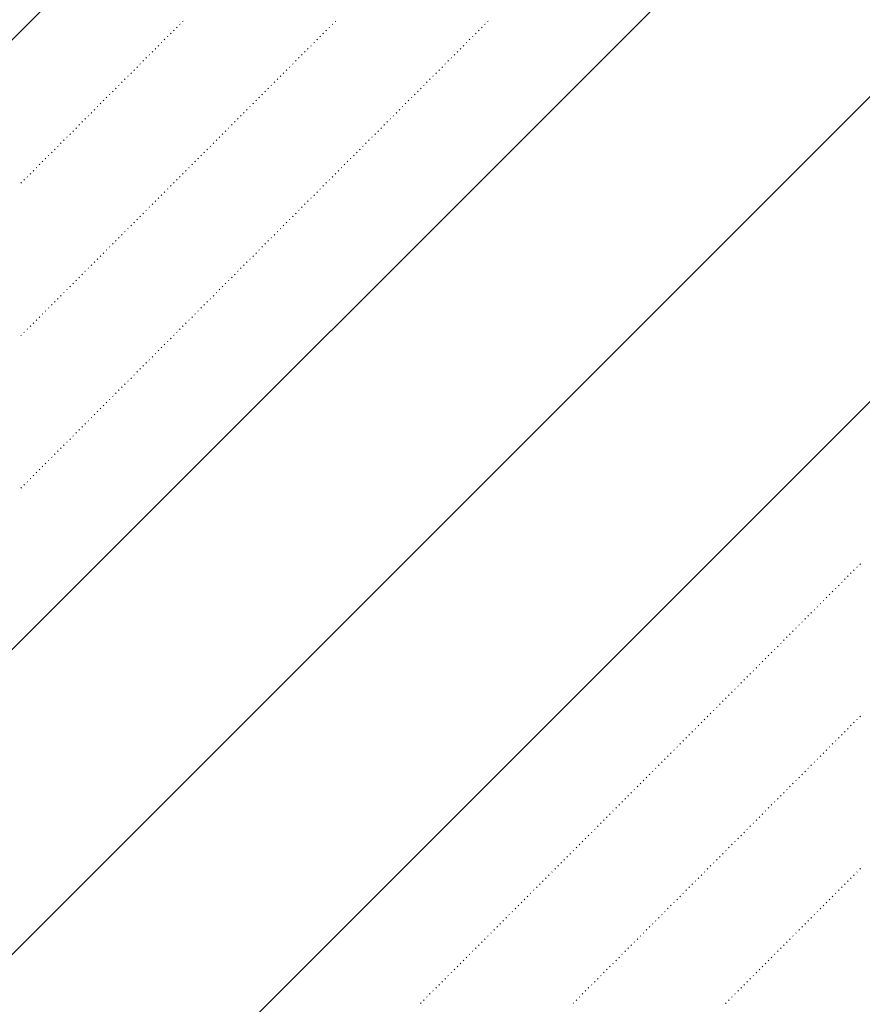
# Model space of a CAD drawing. Header units: millimetres. Extents: x 0 to 1260, y 0 to 297.
# Tile 64 of 104: x 268.92 to 273.81, y 121.7 to 127.41. Entities that reach past the tile are written whole.
import ezdxf

# ---------------------------------------------------------------- set-up
doc = ezdxf.new("R2010")
doc.units = ezdxf.units.MM
doc.linetypes.add('K5LT32802', pattern=[0])
doc.linetypes.add('K5LT32806', pattern=[0])
doc.layers.add('Системный слой', color=7, linetype='Continuous')

# ---------------------------------------------------------------- blocks, each defined once
blk = doc.blocks.new('U90')
at = {"layer": 'Системный слой', "color": 7, "linetype": 'K5LT32802', "lineweight": 9}
for p, q in [((253.8862, 112.304), (273.8862, 132.304)), ((256.9832, 111.8654), (273.8862, 128.7685)), ((258.7509, 111.8654), (273.8862, 127.0007)), ((260.5187, 111.8654), (273.8862, 125.233))]:
    blk.add_line(p, q, dxfattribs=at)
at = {"layer": 'Системный слой', "color": 7, "linetype": 'K5LT32806', "lineweight": 18}
for p, q in [((269.8307, 127.3646), (269.8342, 127.3681)), ((269.8484, 127.3823), (269.8519, 127.3858)), ((269.866, 127.4), (269.8696, 127.4035)), ((270.7146, 127.3646), (270.7181, 127.3681)), ((270.7323, 127.3823), (270.7358, 127.3858)), ((270.7499, 127.4), (270.7535, 127.4035)), ((271.5985, 127.3646), (271.602, 127.3681)), ((271.6161, 127.3823), (271.6197, 127.3858)), ((271.6338, 127.4), (271.6373, 127.4035)), ((269.7777, 127.3116), (269.7812, 127.3151)), ((269.7953, 127.3292), (269.7989, 127.3328)), ((269.813, 127.3469), (269.8165, 127.3505)), ((270.6615, 127.3116), (270.6651, 127.3151)), ((270.6792, 127.3292), (270.6828, 127.3328)), ((270.6969, 127.3469), (270.7004, 127.3505)), ((271.5454, 127.3116), (271.549, 127.3151)), ((271.5631, 127.3292), (271.5666, 127.3328)), ((271.5808, 127.3469), (271.5843, 127.3505)), ((269.7069, 127.2409), (269.7105, 127.2444)), ((269.7246, 127.2585), (269.7282, 127.2621)), ((269.7423, 127.2762), (269.7458, 127.2798)), ((269.76, 127.2939), (269.7635, 127.2974)), ((270.5908, 127.2409), (270.5944, 127.2444)), ((270.6085, 127.2585), (270.612, 127.2621)), ((270.6262, 127.2762), (270.6297, 127.2798)), ((270.6439, 127.2939), (270.6474, 127.2974)), ((271.4747, 127.2409), (271.4782, 127.2444)), ((271.4924, 127.2585), (271.4959, 127.2621)), ((271.5101, 127.2762), (271.5136, 127.2798)), ((271.5277, 127.2939), (271.5313, 127.2974)), ((269.6539, 127.1878), (269.6574, 127.1914)), ((269.6716, 127.2055), (269.6751, 127.209)), ((269.6893, 127.2232), (269.6928, 127.2267)), ((270.5378, 127.1878), (270.5413, 127.1914)), ((270.5555, 127.2055), (270.559, 127.209)), ((270.5732, 127.2232), (270.5767, 127.2267)), ((271.4217, 127.1878), (271.4252, 127.1914)), ((271.4394, 127.2055), (271.4429, 127.209)), ((271.457, 127.2232), (271.4606, 127.2267)), ((269.6009, 127.1348), (269.6044, 127.1383)), ((269.6186, 127.1525), (269.6221, 127.156)), ((269.6362, 127.1701), (269.6398, 127.1737)), ((270.4848, 127.1348), (270.4883, 127.1383)), ((270.5024, 127.1525), (270.506, 127.156)), ((270.5201, 127.1701), (270.5237, 127.1737)), ((271.3686, 127.1348), (271.3722, 127.1383)), ((271.3863, 127.1525), (271.3899, 127.156)), ((271.404, 127.1701), (271.4075, 127.1737)), ((269.5478, 127.0818), (269.5514, 127.0853)), ((269.5655, 127.0994), (269.5691, 127.103)), ((269.5832, 127.1171), (269.5867, 127.1207)), ((270.4317, 127.0818), (270.4353, 127.0853)), ((270.4494, 127.0994), (270.4529, 127.103)), ((270.4671, 127.1171), (270.4706, 127.1207)), ((271.3156, 127.0818), (271.3191, 127.0853)), ((271.3333, 127.0994), (271.3368, 127.103)), ((271.351, 127.1171), (271.3545, 127.1207)), ((269.4771, 127.0111), (269.4807, 127.0146)), ((269.4948, 127.0287), (269.4983, 127.0323)), ((269.5125, 127.0464), (269.516, 127.0499)), ((269.5302, 127.0641), (269.5337, 127.0676)), ((270.361, 127.0111), (270.3646, 127.0146)), ((270.3787, 127.0287), (270.3822, 127.0323)), ((270.3964, 127.0464), (270.3999, 127.0499)), ((270.4141, 127.0641), (270.4176, 127.0676)), ((271.2449, 127.0111), (271.2484, 127.0146)), ((271.2626, 127.0287), (271.2661, 127.0323)), ((271.2803, 127.0464), (271.2838, 127.0499)), ((271.2979, 127.0641), (271.3015, 127.0676)), ((269.4241, 126.958), (269.4276, 126.9616)), ((269.4418, 126.9757), (269.4453, 126.9792)), ((269.4595, 126.9934), (269.463, 126.9969)), ((270.308, 126.958), (270.3115, 126.9616)), ((270.3257, 126.9757), (270.3292, 126.9792)), ((270.3433, 126.9934), (270.3469, 126.9969)), ((271.1919, 126.958), (271.1954, 126.9616)), ((271.2095, 126.9757), (271.2131, 126.9792)), ((271.2272, 126.9934), (271.2308, 126.9969)), ((269.3711, 126.905), (269.3746, 126.9085)), ((269.3887, 126.9227), (269.3923, 126.9262)), ((269.4064, 126.9403), (269.41, 126.9439)), ((270.255, 126.905), (270.2585, 126.9085)), ((270.2726, 126.9227), (270.2762, 126.9262)), ((270.2903, 126.9403), (270.2938, 126.9439)), ((271.1388, 126.905), (271.1424, 126.9085)), ((271.1565, 126.9227), (271.16, 126.9262)), ((271.1742, 126.9403), (271.1777, 126.9439)), ((269.318, 126.852), (269.3216, 126.8555)), ((269.3357, 126.8696), (269.3392, 126.8732)), ((269.3534, 126.8873), (269.3569, 126.8908)), ((270.2019, 126.852), (270.2055, 126.8555)), ((270.2196, 126.8696), (270.2231, 126.8732)), ((270.2373, 126.8873), (270.2408, 126.8908)), ((271.0858, 126.852), (271.0893, 126.8555)), ((271.1035, 126.8696), (271.107, 126.8732)), ((271.1212, 126.8873), (271.1247, 126.8908)), ((269.265, 126.7989), (269.2685, 126.8025)), ((269.2827, 126.8166), (269.2862, 126.8201)), ((269.3004, 126.8343), (269.3039, 126.8378)), ((270.1489, 126.7989), (270.1524, 126.8025)), ((270.1666, 126.8166), (270.1701, 126.8201)), ((270.1842, 126.8343), (270.1878, 126.8378)), ((271.0328, 126.7989), (271.0363, 126.8025)), ((271.0504, 126.8166), (271.054, 126.8201)), ((271.0681, 126.8343), (271.0717, 126.8378)), ((269.1943, 126.7282), (269.1978, 126.7317)), ((269.212, 126.7459), (269.2155, 126.7494)), ((269.2296, 126.7636), (269.2332, 126.7671)), ((269.2473, 126.7812), (269.2509, 126.7848)), ((270.0782, 126.7282), (270.0817, 126.7317)), ((270.0959, 126.7459), (270.0994, 126.7494)), ((270.1135, 126.7636), (270.1171, 126.7671)), ((270.1312, 126.7812), (270.1347, 126.7848)), ((270.9621, 126.7282), (270.9656, 126.7317)), ((270.9797, 126.7459), (270.9833, 126.7494)), ((270.9974, 126.7636), (271.001, 126.7671)), ((271.0151, 126.7812), (271.0186, 126.7848)), ((269.1413, 126.6752), (269.1448, 126.6787)), ((269.1589, 126.6929), (269.1625, 126.6964)), ((269.1766, 126.7105), (269.1802, 126.7141)), ((270.0251, 126.6752), (270.0287, 126.6787)), ((270.0428, 126.6929), (270.0464, 126.6964)), ((270.0605, 126.7105), (270.064, 126.7141)), ((270.909, 126.6752), (270.9126, 126.6787)), ((270.9267, 126.6929), (270.9302, 126.6964)), ((270.9444, 126.7105), (270.9479, 126.7141)), ((269.0882, 126.6221), (269.0918, 126.6257)), ((269.1059, 126.6398), (269.1094, 126.6434)), ((269.1236, 126.6575), (269.1271, 126.661)), ((269.9721, 126.6221), (269.9756, 126.6257)), ((269.9898, 126.6398), (269.9933, 126.6434)), ((270.0075, 126.6575), (270.011, 126.661)), ((270.856, 126.6221), (270.8595, 126.6257)), ((270.8737, 126.6398), (270.8772, 126.6434)), ((270.8913, 126.6575), (270.8949, 126.661)), ((269.0352, 126.5691), (269.0387, 126.5726)), ((269.0529, 126.5868), (269.0564, 126.5903)), ((269.0705, 126.6045), (269.0741, 126.608)), ((269.9191, 126.5691), (269.9226, 126.5726)), ((269.9368, 126.5868), (269.9403, 126.5903)), ((269.9544, 126.6045), (269.958, 126.608)), ((270.803, 126.5691), (270.8065, 126.5726)), ((270.8206, 126.5868), (270.8242, 126.5903)), ((270.8383, 126.6045), (270.8419, 126.608)), ((268.9645, 126.4984), (268.968, 126.5019)), ((268.9822, 126.5161), (268.9857, 126.5196)), ((268.9998, 126.5338), (269.0034, 126.5373)), ((269.0175, 126.5514), (269.0211, 126.555)), ((269.8484, 126.4984), (269.8519, 126.5019)), ((269.866, 126.5161), (269.8696, 126.5196)), ((269.8837, 126.5338), (269.8873, 126.5373)), ((269.9014, 126.5514), (269.9049, 126.555)), ((270.7323, 126.4984), (270.7358, 126.5019)), ((270.7499, 126.5161), (270.7535, 126.5196)), ((270.7676, 126.5338), (270.7711, 126.5373)), ((270.7853, 126.5514), (270.7888, 126.555)), ((268.9291, 126.463), (268.9327, 126.4666)), ((268.9468, 126.4807), (268.9503, 126.4843)), ((269.7953, 126.4454), (269.7989, 126.4489)), ((269.813, 126.463), (269.8165, 126.4666)), ((269.8307, 126.4807), (269.8342, 126.4843)), ((270.6792, 126.4454), (270.6828, 126.4489)), ((270.6969, 126.463), (270.7004, 126.4666)), ((270.7146, 126.4807), (270.7181, 126.4843)), ((269.7423, 126.3923), (269.7458, 126.3959)), ((269.76, 126.41), (269.7635, 126.4135)), ((269.7777, 126.4277), (269.7812, 126.4312)), ((270.6262, 126.3923), (270.6297, 126.3959)), ((270.6439, 126.41), (270.6474, 126.4135)), ((270.6615, 126.4277), (270.6651, 126.4312)), ((269.6893, 126.3393), (269.6928, 126.3428)), ((269.7069, 126.357), (269.7105, 126.3605)), ((269.7246, 126.3747), (269.7282, 126.3782)), ((270.5732, 126.3393), (270.5767, 126.3428)), ((270.5908, 126.357), (270.5944, 126.3605)), ((270.6085, 126.3747), (270.612, 126.3782)), ((269.6186, 126.2686), (269.6221, 126.2721)), ((269.6362, 126.2863), (269.6398, 126.2898)), ((269.6539, 126.3039), (269.6574, 126.3075)), ((269.6716, 126.3216), (269.6751, 126.3252)), ((270.5024, 126.2686), (270.506, 126.2721)), ((270.5201, 126.2863), (270.5237, 126.2898)), ((270.5378, 126.3039), (270.5413, 126.3075)), ((270.5555, 126.3216), (270.559, 126.3252)), ((269.5655, 126.2156), (269.5691, 126.2191)), ((269.5832, 126.2332), (269.5867, 126.2368)), ((269.6009, 126.2509), (269.6044, 126.2544)), ((270.4494, 126.2156), (270.4529, 126.2191)), ((270.4671, 126.2332), (270.4706, 126.2368)), ((270.4848, 126.2509), (270.4883, 126.2544)), ((269.5125, 126.1625), (269.516, 126.1661)), ((269.5302, 126.1802), (269.5337, 126.1837)), ((269.5478, 126.1979), (269.5514, 126.2014)), ((270.3964, 126.1625), (270.3999, 126.1661)), ((270.4141, 126.1802), (270.4176, 126.1837)), ((270.4317, 126.1979), (270.4353, 126.2014)), ((269.4595, 126.1095), (269.463, 126.113)), ((269.4771, 126.1272), (269.4807, 126.1307)), ((269.4948, 126.1448), (269.4983, 126.1484)), ((270.3433, 126.1095), (270.3469, 126.113)), ((270.361, 126.1272), (270.3646, 126.1307)), ((270.3787, 126.1448), (270.3822, 126.1484)), ((269.4064, 126.0565), (269.41, 126.06)), ((269.4241, 126.0741), (269.4276, 126.0777)), ((269.4418, 126.0918), (269.4453, 126.0953)), ((270.2903, 126.0565), (270.2938, 126.06)), ((270.308, 126.0741), (270.3115, 126.0777)), ((270.3257, 126.0918), (270.3292, 126.0953)), ((269.3357, 125.9857), (269.3392, 125.9893)), ((269.3534, 126.0034), (269.3569, 126.007)), ((269.3711, 126.0211), (269.3746, 126.0246)), ((269.3887, 126.0388), (269.3923, 126.0423)), ((270.2196, 125.9857), (270.2231, 125.9893)), ((270.2373, 126.0034), (270.2408, 126.007)), ((270.255, 126.0211), (270.2585, 126.0246)), ((270.2726, 126.0388), (270.2762, 126.0423)), ((269.2827, 125.9327), (269.2862, 125.9362)), ((269.3004, 125.9504), (269.3039, 125.9539)), ((269.318, 125.9681), (269.3216, 125.9716)), ((270.1666, 125.9327), (270.1701, 125.9362)), ((270.1842, 125.9504), (270.1878, 125.9539)), ((270.2019, 125.9681), (270.2055, 125.9716)), ((269.2296, 125.8797), (269.2332, 125.8832)), ((269.2473, 125.8974), (269.2509, 125.9009)), ((269.265, 125.915), (269.2685, 125.9186)), ((270.1135, 125.8797), (270.1171, 125.8832)), ((270.1312, 125.8974), (270.1347, 125.9009)), ((270.1489, 125.915), (270.1524, 125.9186)), ((269.1766, 125.8266), (269.1802, 125.8302)), ((269.1943, 125.8443), (269.1978, 125.8479)), ((269.212, 125.862), (269.2155, 125.8655)), ((270.0605, 125.8266), (270.064, 125.8302)), ((270.0782, 125.8443), (270.0817, 125.8479)), ((270.0959, 125.862), (270.0994, 125.8655)), ((269.1059, 125.7559), (269.1094, 125.7595)), ((269.1236, 125.7736), (269.1271, 125.7771)), ((269.1413, 125.7913), (269.1448, 125.7948)), ((269.1589, 125.809), (269.1625, 125.8125)), ((269.9898, 125.7559), (269.9933, 125.7595)), ((270.0075, 125.7736), (270.011, 125.7771)), ((270.0251, 125.7913), (270.0287, 125.7948)), ((270.0428, 125.809), (270.0464, 125.8125)), ((269.0529, 125.7029), (269.0564, 125.7064)), ((269.0705, 125.7206), (269.0741, 125.7241)), ((269.0882, 125.7383), (269.0918, 125.7418)), ((269.9368, 125.7029), (269.9403, 125.7064)), ((269.9544, 125.7206), (269.958, 125.7241)), ((269.9721, 125.7383), (269.9756, 125.7418)), ((268.9998, 125.6499), (269.0034, 125.6534)), ((269.0175, 125.6675), (269.0211, 125.6711)), ((269.0352, 125.6852), (269.0387, 125.6888)), ((269.8837, 125.6499), (269.8873, 125.6534)), ((269.9014, 125.6675), (269.9049, 125.6711)), ((269.9191, 125.6852), (269.9226, 125.6888)), ((268.9468, 125.5968), (268.9503, 125.6004)), ((268.9645, 125.6145), (268.968, 125.6181)), ((268.9822, 125.6322), (268.9857, 125.6357)), ((269.8307, 125.5968), (269.8342, 125.6004)), ((269.8484, 125.6145), (269.8519, 125.6181)), ((269.866, 125.6322), (269.8696, 125.6357)), ((268.9291, 125.5792), (268.9327, 125.5827)), ((269.7777, 125.5438), (269.7812, 125.5473)), ((269.7953, 125.5615), (269.7989, 125.565)), ((269.813, 125.5792), (269.8165, 125.5827)), ((269.7069, 125.4731), (269.7105, 125.4766)), ((269.7246, 125.4908), (269.7282, 125.4943)), ((269.7423, 125.5084), (269.7458, 125.512)), ((269.76, 125.5261), (269.7635, 125.5297)), ((269.6539, 125.4201), (269.6574, 125.4236)), ((269.6716, 125.4377), (269.6751, 125.4413)), ((269.6893, 125.4554), (269.6928, 125.459)), ((269.6009, 125.367), (269.6044, 125.3706)), ((269.6186, 125.3847), (269.6221, 125.3882)), ((269.6362, 125.4024), (269.6398, 125.4059)), ((269.5478, 125.314), (269.5514, 125.3175)), ((269.5655, 125.3317), (269.5691, 125.3352)), ((269.5832, 125.3493), (269.5867, 125.3529)), ((269.4771, 125.2433), (269.4807, 125.2468)), ((269.4948, 125.261), (269.4983, 125.2645)), ((269.5125, 125.2786), (269.516, 125.2822)), ((269.5302, 125.2963), (269.5337, 125.2999)), ((269.4241, 125.1903), (269.4276, 125.1938)), ((269.4418, 125.2079), (269.4453, 125.2115)), ((269.4595, 125.2256), (269.463, 125.2291)), ((269.3711, 125.1372), (269.3746, 125.1408)), ((269.3887, 125.1549), (269.3923, 125.1584)), ((269.4064, 125.1726), (269.41, 125.1761)), ((269.318, 125.0842), (269.3216, 125.0877)), ((269.3357, 125.1019), (269.3392, 125.1054)), ((269.3534, 125.1195), (269.3569, 125.1231)), ((269.2473, 125.0135), (269.2509, 125.017)), ((269.265, 125.0312), (269.2685, 125.0347)), ((269.2827, 125.0488), (269.2862, 125.0524)), ((269.3004, 125.0665), (269.3039, 125.07)), ((269.1943, 124.9604), (269.1978, 124.964)), ((269.212, 124.9781), (269.2155, 124.9817)), ((269.2296, 124.9958), (269.2332, 124.9993)), ((269.1413, 124.9074), (269.1448, 124.9109)), ((269.1589, 124.9251), (269.1625, 124.9286)), ((269.1766, 124.9428), (269.1802, 124.9463)), ((269.0882, 124.8544), (269.0918, 124.8579)), ((269.1059, 124.8721), (269.1094, 124.8756)), ((269.1236, 124.8897), (269.1271, 124.8933)), ((269.0352, 124.8013), (269.0387, 124.8049)), ((269.0529, 124.819), (269.0564, 124.8226)), ((269.0705, 124.8367), (269.0741, 124.8402)), ((268.9645, 124.7306), (268.968, 124.7342)), ((268.9822, 124.7483), (268.9857, 124.7518)), ((268.9998, 124.766), (269.0034, 124.7695)), ((269.0175, 124.7837), (269.0211, 124.7872)), ((268.9291, 124.6953), (268.9327, 124.6988)), ((268.9468, 124.713), (268.9503, 124.7165)), ((273.7551, 124.218), (273.7587, 124.2215)), ((273.7728, 124.2357), (273.7763, 124.2392)), ((273.7905, 124.2533), (273.794, 124.2569)), ((273.7021, 124.1649), (273.7056, 124.1685)), ((273.7198, 124.1826), (273.7233, 124.1862)), ((273.7375, 124.2003), (273.741, 124.2038)), ((273.6491, 124.1119), (273.6526, 124.1154)), ((273.6667, 124.1296), (273.6703, 124.1331)), ((273.6844, 124.1473), (273.688, 124.1508)), ((273.596, 124.0589), (273.5996, 124.0624)), ((273.6137, 124.0766), (273.6172, 124.0801)), ((273.6314, 124.0942), (273.6349, 124.0978)), ((273.5253, 123.9882), (273.5289, 123.9917)), ((273.543, 124.0058), (273.5465, 124.0094)), ((273.5607, 124.0235), (273.5642, 124.0271)), ((273.5784, 124.0412), (273.5819, 124.0447)), ((273.4723, 123.9351), (273.4758, 123.9387)), ((273.49, 123.9528), (273.4935, 123.9563)), ((273.5076, 123.9705), (273.5112, 123.974)), ((273.4193, 123.8821), (273.4228, 123.8856)), ((273.4369, 123.8998), (273.4405, 123.9033)), ((273.4546, 123.9175), (273.4581, 123.921)), ((273.3662, 123.8291), (273.3698, 123.8326)), ((273.3839, 123.8467), (273.3874, 123.8503)), ((273.4016, 123.8644), (273.4051, 123.868)), ((273.2955, 123.7584), (273.299, 123.7619)), ((273.3132, 123.776), (273.3167, 123.7796)), ((273.3309, 123.7937), (273.3344, 123.7973)), ((273.3485, 123.8114), (273.3521, 123.8149)), ((273.2425, 123.7053), (273.246, 123.7089)), ((273.2602, 123.723), (273.2637, 123.7265)), ((273.2778, 123.7407), (273.2814, 123.7442)), ((273.1894, 123.6523), (273.193, 123.6558)), ((273.2071, 123.67), (273.2107, 123.6735)), ((273.2248, 123.6876), (273.2283, 123.6912)), ((273.1364, 123.5993), (273.1399, 123.6028)), ((273.1541, 123.6169), (273.1576, 123.6205)), ((273.1718, 123.6346), (273.1753, 123.6382)), ((273.0657, 123.5285), (273.0692, 123.5321)), ((273.0834, 123.5462), (273.0869, 123.5498)), ((273.1011, 123.5639), (273.1046, 123.5674)), ((273.1187, 123.5816), (273.1223, 123.5851)), ((273.0127, 123.4755), (273.0162, 123.4791)), ((273.0303, 123.4932), (273.0339, 123.4967)), ((273.048, 123.5109), (273.0516, 123.5144)), ((272.9596, 123.4225), (272.9632, 123.426)), ((272.9773, 123.4402), (272.9808, 123.4437)), ((272.995, 123.4578), (272.9985, 123.4614)), ((272.9066, 123.3695), (272.9101, 123.373)), ((272.9243, 123.3871), (272.9278, 123.3907)), ((272.942, 123.4048), (272.9455, 123.4083)), ((273.7905, 123.3695), (273.794, 123.373)), ((272.8536, 123.3164), (272.8571, 123.32)), ((272.8712, 123.3341), (272.8748, 123.3376)), ((272.8889, 123.3518), (272.8925, 123.3553)), ((273.7375, 123.3164), (273.741, 123.32)), ((273.7551, 123.3341), (273.7587, 123.3376)), ((273.7728, 123.3518), (273.7763, 123.3553)), ((272.7829, 123.2457), (272.7864, 123.2492)), ((272.8005, 123.2634), (272.8041, 123.2669)), ((272.8182, 123.2811), (272.8218, 123.2846)), ((272.8359, 123.2987), (272.8394, 123.3023)), ((273.6667, 123.2457), (273.6703, 123.2492)), ((273.6844, 123.2634), (273.688, 123.2669)), ((273.7021, 123.2811), (273.7056, 123.2846)), ((273.7198, 123.2987), (273.7233, 123.3023)), ((272.7298, 123.1927), (272.7334, 123.1962)), ((272.7475, 123.2104), (272.751, 123.2139)), ((272.7652, 123.228), (272.7687, 123.2316)), ((273.6137, 123.1927), (273.6172, 123.1962)), ((273.6314, 123.2104), (273.6349, 123.2139)), ((273.6491, 123.228), (273.6526, 123.2316)), ((272.6768, 123.1396), (272.6803, 123.1432)), ((272.6945, 123.1573), (272.698, 123.1609)), ((272.7121, 123.175), (272.7157, 123.1785)), ((273.5607, 123.1396), (273.5642, 123.1432)), ((273.5784, 123.1573), (273.5819, 123.1609)), ((273.596, 123.175), (273.5996, 123.1785)), ((272.6238, 123.0866), (272.6273, 123.0901)), ((272.6414, 123.1043), (272.645, 123.1078)), ((272.6591, 123.122), (272.6627, 123.1255)), ((273.5076, 123.0866), (273.5112, 123.0901)), ((273.5253, 123.1043), (273.5289, 123.1078)), ((273.543, 123.122), (273.5465, 123.1255)), ((272.553, 123.0159), (272.5566, 123.0194)), ((272.5707, 123.0336), (272.5743, 123.0371)), ((272.5884, 123.0513), (272.5919, 123.0548)), ((272.6061, 123.0689), (272.6096, 123.0725)), ((273.4369, 123.0159), (273.4405, 123.0194)), ((273.4546, 123.0336), (273.4581, 123.0371)), ((273.4723, 123.0513), (273.4758, 123.0548)), ((273.49, 123.0689), (273.4935, 123.0725)), ((272.5, 122.9629), (272.5036, 122.9664)), ((272.5177, 122.9805), (272.5212, 122.9841)), ((272.5354, 122.9982), (272.5389, 123.0018)), ((273.3839, 122.9629), (273.3874, 122.9664)), ((273.4016, 122.9805), (273.4051, 122.9841)), ((273.4193, 122.9982), (273.4228, 123.0018)), ((272.447, 122.9098), (272.4505, 122.9134)), ((272.4647, 122.9275), (272.4682, 122.931)), ((272.4823, 122.9452), (272.4859, 122.9487)), ((273.3309, 122.9098), (273.3344, 122.9134)), ((273.3485, 122.9275), (273.3521, 122.931)), ((273.3662, 122.9452), (273.3698, 122.9487)), ((272.394, 122.8568), (272.3975, 122.8603)), ((272.4116, 122.8745), (272.4152, 122.878)), ((272.4293, 122.8922), (272.4328, 122.8957)), ((273.2778, 122.8568), (273.2814, 122.8603)), ((273.2955, 122.8745), (273.299, 122.878)), ((273.3132, 122.8922), (273.3167, 122.8957)), ((272.3409, 122.8038), (272.3445, 122.8073)), ((272.3586, 122.8214), (272.3621, 122.825)), ((272.3763, 122.8391), (272.3798, 122.8427)), ((273.2248, 122.8038), (273.2283, 122.8073)), ((273.2425, 122.8214), (273.246, 122.825)), ((273.2602, 122.8391), (273.2637, 122.8427)), ((272.2702, 122.7331), (272.2737, 122.7366)), ((272.2879, 122.7507), (272.2914, 122.7543)), ((272.3056, 122.7684), (272.3091, 122.7719)), ((272.3232, 122.7861), (272.3268, 122.7896)), ((273.1541, 122.7331), (273.1576, 122.7366)), ((273.1718, 122.7507), (273.1753, 122.7543)), ((273.1894, 122.7684), (273.193, 122.7719)), ((273.2071, 122.7861), (273.2107, 122.7896)), ((272.2172, 122.68), (272.2207, 122.6836)), ((272.2349, 122.6977), (272.2384, 122.7012)), ((272.2525, 122.7154), (272.2561, 122.7189)), ((273.1011, 122.68), (273.1046, 122.6836)), ((273.1187, 122.6977), (273.1223, 122.7012)), ((273.1364, 122.7154), (273.1399, 122.7189)), ((272.1641, 122.627), (272.1677, 122.6305)), ((272.1818, 122.6447), (272.1854, 122.6482)), ((272.1995, 122.6623), (272.203, 122.6659)), ((273.048, 122.627), (273.0516, 122.6305)), ((273.0657, 122.6447), (273.0692, 122.6482)), ((273.0834, 122.6623), (273.0869, 122.6659)), ((272.1111, 122.574), (272.1146, 122.5775)), ((272.1288, 122.5916), (272.1323, 122.5952)), ((272.1465, 122.6093), (272.15, 122.6128)), ((272.995, 122.574), (272.9985, 122.5775)), ((273.0127, 122.5916), (273.0162, 122.5952)), ((273.0303, 122.6093), (273.0339, 122.6128)), ((272.0404, 122.5032), (272.0439, 122.5068)), ((272.0581, 122.5209), (272.0616, 122.5245)), ((272.0758, 122.5386), (272.0793, 122.5421)), ((272.0934, 122.5563), (272.097, 122.5598)), ((272.9243, 122.5032), (272.9278, 122.5068)), ((272.942, 122.5209), (272.9455, 122.5245)), ((272.9596, 122.5386), (272.9632, 122.5421)), ((272.9773, 122.5563), (272.9808, 122.5598)), ((271.9874, 122.4502), (271.9909, 122.4537)), ((272.005, 122.4679), (272.0086, 122.4714)), ((272.0227, 122.4856), (272.0263, 122.4891)), ((272.8712, 122.4502), (272.8748, 122.4537)), ((272.8889, 122.4679), (272.8925, 122.4714)), ((272.9066, 122.4856), (272.9101, 122.4891)), ((273.7551, 122.4502), (273.7587, 122.4537)), ((273.7728, 122.4679), (273.7763, 122.4714)), ((273.7905, 122.4856), (273.794, 122.4891)), ((271.9343, 122.3972), (271.9379, 122.4007)), ((271.952, 122.4149), (271.9555, 122.4184)), ((271.9697, 122.4325), (271.9732, 122.4361)), ((272.8182, 122.3972), (272.8218, 122.4007)), ((272.8359, 122.4149), (272.8394, 122.4184)), ((272.8536, 122.4325), (272.8571, 122.4361)), ((273.7021, 122.3972), (273.7056, 122.4007)), ((273.7198, 122.4149), (273.7233, 122.4184)), ((273.7375, 122.4325), (273.741, 122.4361)), ((271.8813, 122.3441), (271.8848, 122.3477)), ((271.899, 122.3618), (271.9025, 122.3654)), ((271.9167, 122.3795), (271.9202, 122.383)), ((272.7652, 122.3441), (272.7687, 122.3477)), ((272.7829, 122.3618), (272.7864, 122.3654)), ((272.8005, 122.3795), (272.8041, 122.383)), ((273.6491, 122.3441), (273.6526, 122.3477)), ((273.6667, 122.3618), (273.6703, 122.3654)), ((273.6844, 122.3795), (273.688, 122.383)), ((271.8106, 122.2734), (271.8141, 122.277)), ((271.8283, 122.2911), (271.8318, 122.2946)), ((271.8459, 122.3088), (271.8495, 122.3123)), ((271.8636, 122.3265), (271.8672, 122.33)), ((272.6945, 122.2734), (272.698, 122.277)), ((272.7121, 122.2911), (272.7157, 122.2946)), ((272.7298, 122.3088), (272.7334, 122.3123)), ((272.7475, 122.3265), (272.751, 122.33)), ((273.5784, 122.2734), (273.5819, 122.277)), ((273.596, 122.2911), (273.5996, 122.2946)), ((273.6137, 122.3088), (273.6172, 122.3123)), ((273.6314, 122.3265), (273.6349, 122.33)), ((271.7576, 122.2204), (271.7611, 122.2239)), ((271.7752, 122.2381), (271.7788, 122.2416)), ((271.7929, 122.2558), (271.7964, 122.2593)), ((272.6414, 122.2204), (272.645, 122.2239)), ((272.6591, 122.2381), (272.6627, 122.2416)), ((272.6768, 122.2558), (272.6803, 122.2593)), ((273.5253, 122.2204), (273.5289, 122.2239)), ((273.543, 122.2381), (273.5465, 122.2416)), ((273.5607, 122.2558), (273.5642, 122.2593)), ((271.7045, 122.1674), (271.7081, 122.1709)), ((271.7222, 122.185), (271.7257, 122.1886)), ((271.7399, 122.2027), (271.7434, 122.2063)), ((272.5884, 122.1674), (272.5919, 122.1709)), ((272.6061, 122.185), (272.6096, 122.1886)), ((272.6238, 122.2027), (272.6273, 122.2063)), ((273.4723, 122.1674), (273.4758, 122.1709)), ((273.49, 122.185), (273.4935, 122.1886)), ((273.5076, 122.2027), (273.5112, 122.2063)), ((271.6515, 122.1143), (271.655, 122.1179)), ((271.6692, 122.132), (271.6727, 122.1355)), ((271.6868, 122.1497), (271.6904, 122.1532)), ((272.5354, 122.1143), (272.5389, 122.1179)), ((272.553, 122.132), (272.5566, 122.1355)), ((272.5707, 122.1497), (272.5743, 122.1532)), ((273.4193, 122.1143), (273.4228, 122.1179)), ((273.4369, 122.132), (273.4405, 122.1355)), ((273.4546, 122.1497), (273.4581, 122.1532)), ((271.5985, 122.0613), (271.602, 122.0648)), ((271.6161, 122.079), (271.6197, 122.0825)), ((271.6338, 122.0967), (271.6373, 122.1002)), ((272.4823, 122.0613), (272.4859, 122.0648)), ((272.5, 122.079), (272.5036, 122.0825)), ((272.5177, 122.0967), (272.5212, 122.1002)), ((273.3662, 122.0613), (273.3698, 122.0648)), ((273.3839, 122.079), (273.3874, 122.0825)), ((273.4016, 122.0967), (273.4051, 122.1002)), ((271.5277, 121.9906), (271.5313, 121.9941)), ((271.5454, 122.0083), (271.549, 122.0118)), ((271.5631, 122.0259), (271.5666, 122.0295)), ((271.5808, 122.0436), (271.5843, 122.0472)), ((272.4116, 121.9906), (272.4152, 121.9941)), ((272.4293, 122.0083), (272.4328, 122.0118)), ((272.447, 122.0259), (272.4505, 122.0295)), ((272.4647, 122.0436), (272.4682, 122.0472)), ((273.2955, 121.9906), (273.299, 121.9941)), ((273.3132, 122.0083), (273.3167, 122.0118)), ((273.3309, 122.0259), (273.3344, 122.0295)), ((273.3485, 122.0436), (273.3521, 122.0472)), ((271.4747, 121.9376), (271.4782, 121.9411)), ((271.4924, 121.9552), (271.4959, 121.9588)), ((271.5101, 121.9729), (271.5136, 121.9765)), ((272.3586, 121.9376), (272.3621, 121.9411)), ((272.3763, 121.9552), (272.3798, 121.9588)), ((272.394, 121.9729), (272.3975, 121.9765)), ((273.2425, 121.9376), (273.246, 121.9411)), ((273.2602, 121.9552), (273.2637, 121.9588)), ((273.2778, 121.9729), (273.2814, 121.9765)), ((271.4217, 121.8845), (271.4252, 121.8881)), ((271.4394, 121.9022), (271.4429, 121.9057)), ((271.457, 121.9199), (271.4606, 121.9234)), ((272.3056, 121.8845), (272.3091, 121.8881)), ((272.3232, 121.9022), (272.3268, 121.9057)), ((272.3409, 121.9199), (272.3445, 121.9234)), ((273.1894, 121.8845), (273.193, 121.8881)), ((273.2071, 121.9022), (273.2107, 121.9057)), ((273.2248, 121.9199), (273.2283, 121.9234)), ((271.3686, 121.8315), (271.3722, 121.835)), ((271.3863, 121.8492), (271.3899, 121.8527)), ((271.404, 121.8668), (271.4075, 121.8704)), ((272.2525, 121.8315), (272.2561, 121.835)), ((272.2702, 121.8492), (272.2737, 121.8527)), ((272.2879, 121.8668), (272.2914, 121.8704)), ((273.1364, 121.8315), (273.1399, 121.835)), ((273.1541, 121.8492), (273.1576, 121.8527)), ((273.1718, 121.8668), (273.1753, 121.8704)), ((271.2979, 121.7608), (271.3015, 121.7643)), ((271.3156, 121.7785), (271.3191, 121.782)), ((271.3333, 121.7961), (271.3368, 121.7997)), ((271.351, 121.8138), (271.3545, 121.8174)), ((272.1818, 121.7608), (272.1854, 121.7643)), ((272.1995, 121.7785), (272.203, 121.782)), ((272.2172, 121.7961), (272.2207, 121.7997)), ((272.2349, 121.8138), (272.2384, 121.8174)), ((273.0657, 121.7608), (273.0692, 121.7643)), ((273.0834, 121.7785), (273.0869, 121.782)), ((273.1011, 121.7961), (273.1046, 121.7997)), ((273.1187, 121.8138), (273.1223, 121.8174)), ((271.2449, 121.7077), (271.2484, 121.7113)), ((271.2626, 121.7254), (271.2661, 121.729)), ((271.2803, 121.7431), (271.2838, 121.7466)), ((272.1288, 121.7077), (272.1323, 121.7113)), ((272.1465, 121.7254), (272.15, 121.729)), ((272.1641, 121.7431), (272.1677, 121.7466)), ((273.0127, 121.7077), (273.0162, 121.7113)), ((273.0303, 121.7254), (273.0339, 121.729)), ((273.048, 121.7431), (273.0516, 121.7466))]:
    blk.add_line(p, q, dxfattribs=at)

msp = doc.modelspace()

# ---------------------------------------------------------------- block references
at = {"layer": 'Системный слой'}
msp.add_blockref('U90', (0, 0), dxfattribs=at)

doc.saveas('drawing.dxf')
